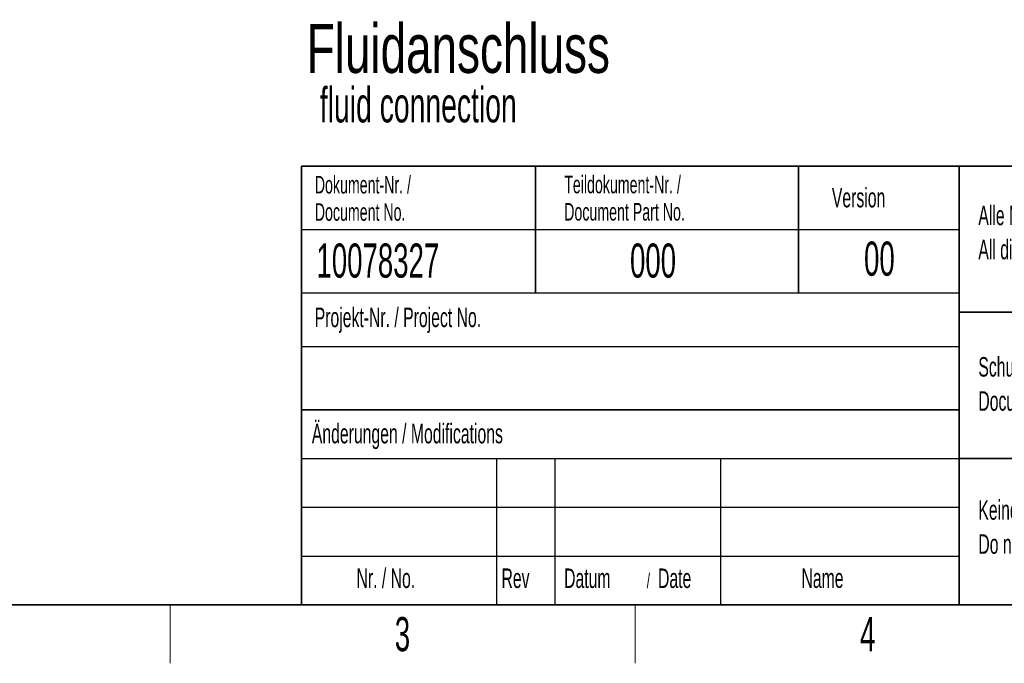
# Paper-space layout 'Blatt5' of a CAD drawing. Header units: millimetres. Extents: x 5 to 418, y 2 to 292.
# Tile 2 of 29: x 106 to 207, y 6 to 72. Entities that reach past the tile are written whole.
import ezdxf

# ---------------------------------------------------------------- set-up
doc = ezdxf.new("R2010")
doc.units = ezdxf.units.MM
doc.layers.add('SLD-0', color=7, linetype='Continuous')
doc.styles.add('SLDTEXTSTYLE0', font='TXT', dxfattribs={"width": 0.7})
doc.styles.add('SLDTEXTSTYLE1', font='TXT', dxfattribs={"width": 0.605})

psp = doc.layouts.new('Blatt5')

# ---------------------------------------------------------------- linework, layer by layer
at = {"layer": 'SLD-0', "lineweight": 35}
for p, q in [((135, 57), (408, 57)), ((135, 57), (135, 12)), ((159, 57), (159, 44)), ((186, 57), (186, 44)), ((202.5, 57), (202.5, 12)), ((202.5, 42), (259, 42)), ((135, 32), (202.5, 32)), ((202.5, 27), (259, 27)), ((26, 12), (408, 12)), ((135, 12), (408, 12))]:
    psp.add_line(p, q, dxfattribs=at)
at = {"layer": 'SLD-0'}
for p, q in [((135, 50.5), (202.5, 50.5)), ((135, 38.5), (202.5, 38.5)), ((135, 27), (202.5, 27)), ((155, 27), (155, 12)), ((161, 27), (161, 12)), ((178, 27), (178, 12)), ((135, 22), (202.5, 22)), ((135, 17), (202.5, 17))]:
    psp.add_line(p, q, dxfattribs=at)
at = {"layer": 'SLD-0', "lineweight": 25}
psp.add_line((135, 44), (202.5, 44), dxfattribs=at)
at = {"layer": 'SLD-0', "lineweight": 18}
for p, q in [((121.5, 6), (121.5, 12)), ((169.25, 6), (169.25, 12))]:
    psp.add_line(p, q, dxfattribs=at)

# ---------------------------------------------------------------- texts
at = {"layer": 'SLD-0', "color": 7, "attachment_point": 1}
for s, insert, char_height, style in [('Fluidanschluss', (135.5246, 71.5794), 5.027083, 'SLDTEXTSTYLE0'), ('fluid connection', (136.873, 65.0753), 3.5956, 'SLDTEXTSTYLE1')]:
    psp.add_mtext(s, dxfattribs=dict(at, insert=insert, char_height=char_height, style=style))
at = {"layer": 'SLD-0', "style": 'SLDTEXTSTYLE1'}
for s, insert, char_height, attachment_point in [('Dokument-Nr. /', (136.354, 55.9891), 1.8, 1), ('Teildokument-Nr. /', (161.9554, 56.0073), 1.8, 1), ('Version', (189.4285, 54.7601), 2, 1), ('Document No.', (136.354, 53.1891), 1.8, 1), ('Document Part No.', (161.9554, 53.2073), 1.8, 1), ('Alle Maße in Millimeter. /', (204.464, 52.9388), 2, 1), ('All dimensions in millimetres.', (204.464, 49.4388), 2, 1), ('10078327', (136.5297, 49.0581), 3.5, 1), ('000', (168.711, 49.0581), 3.5, 1), ('00', (194.3073, 49.2527), 3.5, 2), ('Projekt-Nr. / Project No.', (136.3454, 42.4834), 2, 1), ('Schutzvermerk ISO 16016 beachten /', (204.464, 37.4058), 2, 1), ('Document control per ISO 16016', (204.464, 33.9058), 2, 1), ('Änderungen / Modifications', (136.0531, 30.5619), 2, 1), ('Keine Maße aus der Zeichnung abnehmen. /', (204.464, 22.729), 2, 1), ('Do not scale.', (204.464, 19.229), 2, 1), ('Nr. / No.', (140.6365, 15.7244), 2, 1), ('Rev', (155.5183, 15.7244), 2, 1), ('Datum', (161.9462, 15.7244), 2, 1), ('/', (170.4292, 15.2243), 1.5, 1), ('Date', (171.5854, 15.7244), 2, 1), ('Name', (186.3108, 15.729), 2, 1), ('3', (145.3527, 10.743), 3.5, 2), ('4', (193.1027, 10.743), 3.5, 2)]:
    psp.add_mtext(s, dxfattribs=dict(at, insert=insert, char_height=char_height, attachment_point=attachment_point))

doc.saveas('drawing.dxf')
